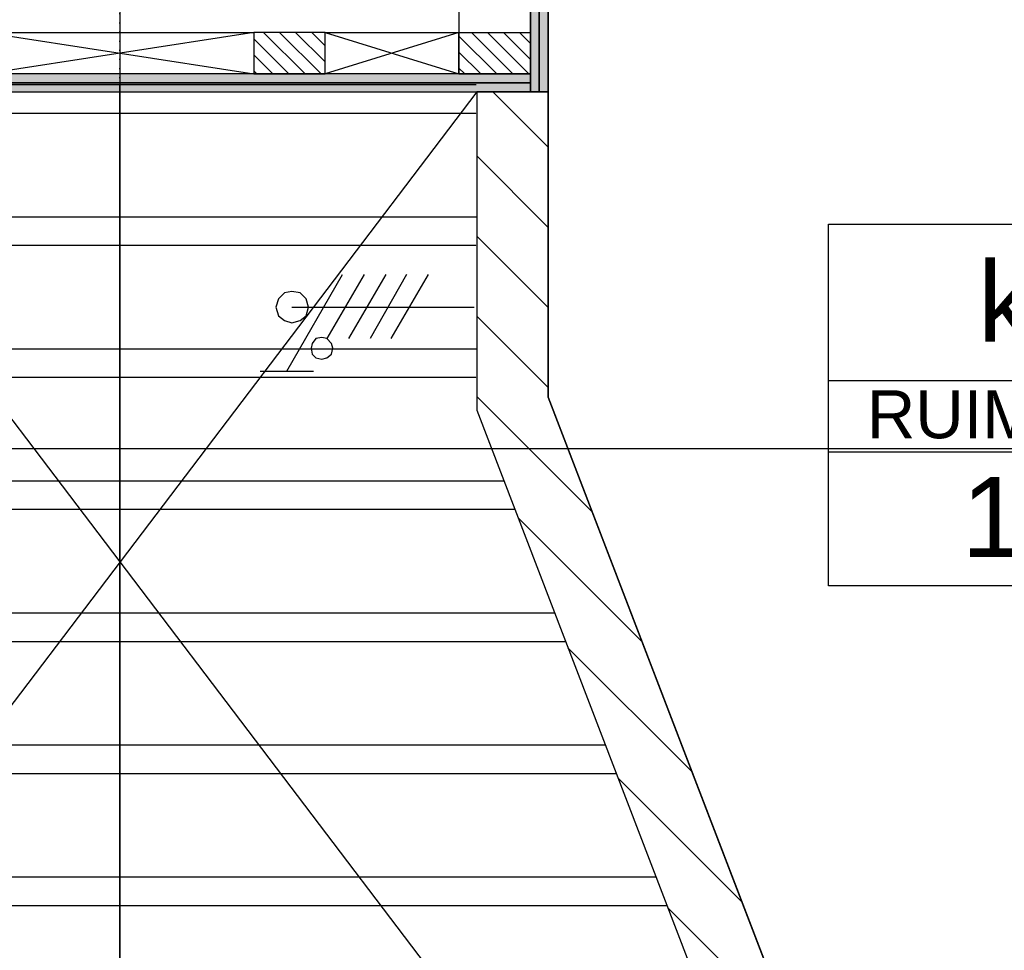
# Model space of a CAD drawing. Header units: metres. Extents: x 63115 to 703450, y -261936 to -53969.
# Tile 220 of 256: x 160791 to 162171, y -129163 to -127860. Entities that reach past the tile are written whole.
import ezdxf
from ezdxf.enums import TextEntityAlignment as Align

# ---------------------------------------------------------------- set-up
doc = ezdxf.new("R2010")
doc.units = ezdxf.units.M
doc.linetypes.add('DASHDOT2', pattern=[12.7, 6.35, -3.175, 0, -3.175])
doc.linetypes.add('DASHED', pattern=[0.75, 0.5, -0.25])
doc.layers.get('DEFPOINTS').update_dxf_attribs({"color": 6})
doc.layers.add('_00_VO', color=7, linetype='Continuous', true_color=0x3c40c3, transparency=0.8)
for name, color, linetype in [('_01-STRAMIENEN', 253, 'DASHDOT2'), ('_02-SECTION', 2, 'Continuous'), ('_02Binnenwanden', 2, 'Continuous'), ('_02Constructie', 2, 'Continuous'), ('_03-PROJECTION', 1, 'Continuous'), ('_04-HIDDEN', 7, 'DASHED'), ('_05text200', 8, 'Continuous'), ('_07Brandveiligheid', 8, 'Continuous'), ('_07Electra', 8, 'Continuous'), ('_09-HATCH', 7, 'Continuous'), ('_11-BLOCKS', 7, 'Continuous')]:
    doc.layers.add(name, color=color, linetype=linetype)
doc.layers.add('_01Hulplijnen', color=6, linetype='Continuous', plot=False)
doc.styles.add('NIO 1_50 klein', font='arial.ttf', dxfattribs={"height": 100})
doc.styles.add('NIOstandard', font='arial.ttf')

# ---------------------------------------------------------------- blocks, each defined once
blk = doc.blocks.new('kader_ruimte')
at = {"layer": '_05text200'}
for p, q in [((0, -313), (2304, -313)), ((0, -455.2), (2304, -455.2))]:
    blk.add_line(p, q, dxfattribs=at)
blk.add_lwpolyline([(0, 0), (2304, 0), (2304, -723.9), (0, -723.9)], close=True, dxfattribs=at)
at = {"layer": '_05text200', "insert": (76.6, -332.4), "char_height": 96, "width": 509.254, "attachment_point": 1, "style": 'NIOstandard'}
blk.add_mtext('RUIMTENR', dxfattribs=at)
at = {"layer": '_05text200', "style": 'NIOstandard'}
for tag, p in [('RUIMTENAAM', (875.9, -234.7)), ('RUIMTENR', (421.1, -666.2)), ('GO', (1497.3, -665.4)), ('VG', (1990.2, -665.4))]:
    blk.add_attdef(tag, text='', height=160, dxfattribs=at).set_placement(p, align=Align.CENTER)
blk.add_attdef('BB', (879.3, -666.7), '', height=160, dxfattribs=at)
at = {"layer": 'DEFPOINTS', "style": 'NIO 1_50 klein'}
blk.add_attdef('FUNCTIE', (974.3, -796.9), '', height=32, dxfattribs=at)
blk = doc.blocks.new('*U396')
at = {"layer": '_01-STRAMIENEN'}
for points in [[(0, 5487.4), (0, -4768.6)], [(-7899.8, 1950), (6883.2, 1950)]]:
    blk.add_lwpolyline(points, dxfattribs=at)
at = {"layer": '_01Hulplijnen'}
for points in [[(0, 5487.4), (0, -4768.6)], [(-7899.8, 1950), (6883.2, 1950)]]:
    blk.add_lwpolyline(points, dxfattribs=at)
blk = doc.blocks.new('*U137')
at = {"layer": '_09-HATCH'}
blk.add_hatch(color=253, dxfattribs=at).paths.add_polyline_path([(-1080.2, 0), (69.8, 0), (69.8, 12.5), (-1080.2, 12.5)])
at = {"layer": '_02-SECTION', "color": 1}
blk.add_lwpolyline([(-1080.2, 0), (69.8, 0), (69.8, 12.5), (-1080.2, 12.5)], close=True, dxfattribs=at)
blk = doc.blocks.new('*U136')
at = {"layer": '_09-HATCH'}
blk.add_hatch(color=253, dxfattribs=at).paths.add_polyline_path([(-49.1, 0), (69.8, 0), (69.8, 12.5), (-49.1, 12.5)])
at = {"layer": '_02-SECTION', "color": 1}
blk.add_lwpolyline([(-49.1, 0), (69.8, 0), (69.8, 12.5), (-49.1, 12.5)], close=True, dxfattribs=at)
blk = doc.blocks.new('*U138')
at = {"layer": '_03-PROJECTION'}
for p, q in [((-499.2, 2460), (499.2, 2460)), ((-499.2, 2275), (499.2, 2275)), ((-499.2, 2090), (499.2, 2090)), ((-537.9, 1905), (537.9, 1905)), ((-608.9, 1720), (608.9, 1720)), ((-680, 1535), (680, 1535)), ((-751, 1350), (751, 1350))]:
    blk.add_line(p, q, dxfattribs=at)
blk.add_lwpolyline([(0, 391.6), (0, 2460)], dxfattribs=at)
at = {"layer": '_04-HIDDEN'}
for p, q in [((-499.2, 2420), (499.2, 2420)), ((-499.2, 2235), (499.2, 2235)), ((-499.2, 2050), (499.2, 2050)), ((-553.3, 1865), (553.3, 1865)), ((-624.3, 1680), (624.3, 1680)), ((-695.3, 1495), (695.3, 1495)), ((-766.3, 1310), (766.3, 1310))]:
    blk.add_line(p, q, dxfattribs=at)
blk = doc.blocks.new('400V')
at = {"layer": '_07Electra'}
for p, q in [((-262.5, -89.7), (-184.6, 45.7)), ((-154.1, 45.7), (-206.6, -44)), ((-123.6, 45.7), (-176.1, -44)), ((-94.8, 45.7), (-145.6, -44)), ((-64.4, 45.7), (-116.8, -44)), ((-255.7, 0), (0, 0)), ((-299.7, -89.7), (-225.2, -89.7))]:
    blk.add_line(p, q, dxfattribs=at)
for points in [[(-255.7, 22), (-265.9, 20.3), (-274.3, 11.9), (-277.7, 0), (-274.3, -11.9), (-265.9, -18.6), (-255.7, -22), (-243.8, -18.6), (-235.4, -11.9), (-232, 0), (-235.4, 11.9), (-243.8, 20.3)], [(-213.4, -42.3), (-221.8, -44), (-226.9, -50.8), (-228.6, -57.6), (-226.9, -66), (-221.8, -71.1), (-213.4, -72.8), (-206.6, -71.1), (-199.8, -66), (-198.1, -57.6), (-199.8, -50.8), (-206.6, -44)]]:
    blk.add_lwpolyline(points, close=True, dxfattribs=at)

msp = doc.modelspace()

# ---------------------------------------------------------------- hatches: boundary and pattern name
at = {"layer": '_03-PROJECTION'}
h = msp.add_hatch(dxfattribs=at)
h.set_pattern_fill('ANSI31', color=256, scale=5, angle=270)
h.set_pattern_definition([(315, (252529.506, 17086.36), (11.2253202, 11.2253202), [])])
h.paths.add_polyline_path([(161219.3, -127935.6), (161219.3, -127877.6), (161119.3, -127877.6), (161119.3, -127935.6)])
h = msp.add_hatch(dxfattribs=at)
h.set_pattern_fill('ANSI31', color=256, scale=5, angle=270)
h.set_pattern_definition([(315, (253292.006, 17086.36), (11.2253202, 11.2253202), [])])
h.paths.add_polyline_path([(161406.8, -127935.6), (161406.8, -127877.6), (161506.8, -127877.6), (161506.8, -127935.6)])
at = {"layer": '_09-HATCH'}
h = msp.add_hatch(dxfattribs=at)
h.set_pattern_fill('LINE', color=256, scale=25, angle=135, style=0)
h.set_pattern_definition([(135, (0, -15000), (-56.1266, -56.1266), [])])
h.paths.add_polyline_path([(161531.8, -127960.6), (161431.8, -127960.6), (161431.8, -128406.8), (162201, -130410.6), (162308.1, -130410.6), (161531.8, -128388.3)])

# ---------------------------------------------------------------- linework, layer by layer
at = {"layer": '_00_VO'}
msp.add_lwpolyline([(161531.8, -127418.5), (161531.8, -128388.3), (162281.2, -130340.6), (164096.8, -130340.6), (164096.8, -128173, 0.054741), (163012.8, -127703.2, 0.030749), (162231.8, -127510.8, 0.024836)], format="xyb", close=True, dxfattribs=at)
at = {"layer": '_02-SECTION', "color": 2}
msp.add_lwpolyline([(161531.8, -127960.6), (161431.8, -127960.6), (161431.8, -128406.8), (162201, -130410.6), (162308.1, -130410.6), (161531.8, -128388.3)], close=True, dxfattribs=at)
at = {"layer": '_02Binnenwanden'}
msp.add_lwpolyline([(160432.6, -127960.6), (161431, -127960.6)], dxfattribs=at)
at = {"layer": '_02Constructie'}
for points in [[(161219.3, -127935.6), (161219.3, -127877.6), (161119.3, -127877.6), (161119.3, -127935.6)], [(161406.8, -127935.6), (161406.8, -127877.6), (161506.8, -127877.6), (161506.8, -127935.6)]]:
    msp.add_lwpolyline(points, close=True, dxfattribs=at)
at = {"layer": '_03-PROJECTION'}
for points in [[(160744.3, -127877.6), (161119.3, -127877.6), (161119.3, -127935.6), (160744.3, -127935.6)], [(161219.3, -127877.6), (161406.8, -127877.6), (161406.8, -127935.6), (161219.3, -127935.6)]]:
    msp.add_lwpolyline(points, close=True, dxfattribs=at)
for points in [[(161119.3, -127877.6), (160744.3, -127935.6), (160744.3, -127877.6), (161119.3, -127935.6)], [(161406.8, -127877.6), (161219.3, -127935.6), (161219.3, -127877.6), (161406.8, -127935.6)], [(161431.8, -127960.6), (159754.7, -130170.6)], [(160431.8, -127960.6), (162108.9, -130170.6)]]:
    msp.add_lwpolyline(points, dxfattribs=at)
at = {"layer": '_04-HIDDEN'}
msp.add_lwpolyline([(161406.8, -127935.6), (161506.8, -127935.6), (161506.8, -127213.1), (161406.8, -127213.1)], close=True, dxfattribs=at)

# ---------------------------------------------------------------- block references
at = {"layer": '_03-PROJECTION'}
for name, p in [('*U396', (160931.8, -130410.6)), ('*U138', (160931.8, -130410.6)), ('400V', (161428.2, -128262.4))]:
    msp.add_blockref(name, p, dxfattribs=at)
for name, p, rotation in [('*U136', (161519.3, -127911.5), 90), ('*U136', (161531.8, -127911.5), 90), ('*U137', (160426.6, -127935.6), 180), ('*U137', (160426.6, -127948.1), 180)]:
    msp.add_blockref(name, p, dxfattribs=dict(at, rotation=rotation))
at = {"layer": '_11-BLOCKS'}
ref = msp.add_blockref('kader_ruimte', (161924.7, -128146.2), dxfattribs=dict(at, xscale=0.7, yscale=0.7, zscale=0.7))
ref.add_attrib('RUIMTENAAM', 'kleedkamer', dxfattribs={"layer": '_05text200', "height": 112, "style": 'NIOstandard'}).set_placement((162537.9, -128310.5), align=Align.CENTER)
ref.add_attrib('RUIMTENR', '1.3', dxfattribs={"layer": '_05text200', "height": 112, "style": 'NIOstandard'}).set_placement((162219.5, -128612.5), align=Align.CENTER)

# ---------------------------------------------------------------- texts
at = {"layer": '_07Brandveiligheid', "insert": (162015.4, -112703), "char_height": 300, "attachment_point": 1, "rotation": 270}
msp.add_mtext_dynamic_manual_height_columns('\\pi197.82;{\\fArial|b0|i0|c0|p34;\\H0.375x;bergruimte\\P\\pi497.18;+ kluis}', width=932.214, gutter_width=1, heights=[0], dxfattribs=at)

doc.saveas('drawing.dxf')
